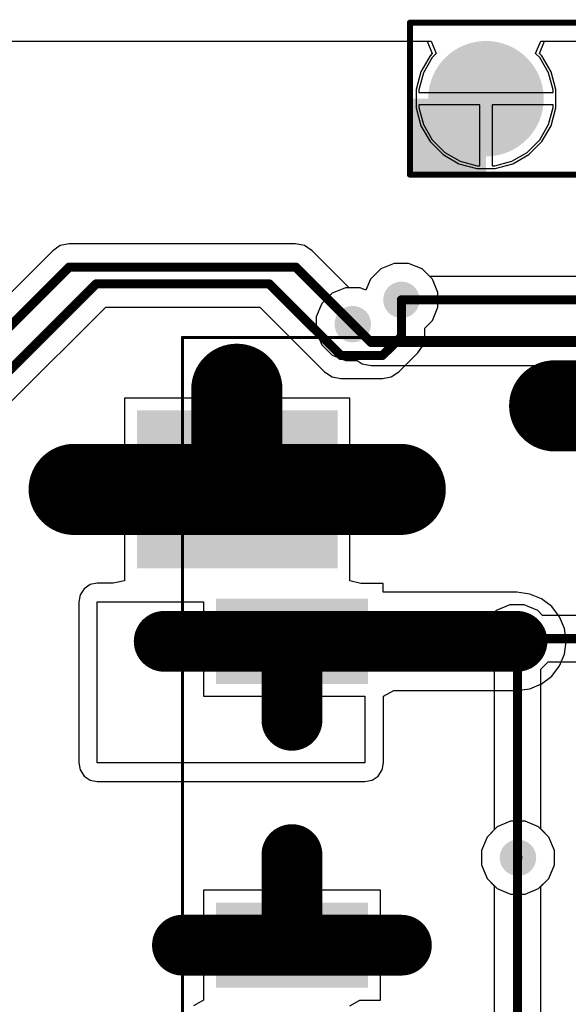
# Model space of a CAD drawing. Header units: inches. Extents: x 0.3 to 40.7, y 0 to 25.4.
# Tile 3 of 13: x 9 to 18, y 9.2 to 25.4. Entities that reach past the tile are written whole.
import ezdxf

# ---------------------------------------------------------------- set-up
doc = ezdxf.new("R2010")
doc.units = ezdxf.units.IN
for name, color, linetype in [('BOTTOM', 5, 'Continuous'), ('Bottom Solder', 6, 'Continuous'), ('Pad Holes', 156, 'Continuous'), ('TOP', 1, 'Continuous'), ('Top Assembly', 56, 'Continuous'), ('Top Solder', 216, 'Continuous'), ('Via Holes', 16, 'Continuous')]:
    doc.layers.add(name, color=color, linetype=linetype)

# ---------------------------------------------------------------- blocks, each defined once
blk = doc.blocks.new('PEC11J_9215F_S0015_2662')
at = {"layer": 'TOP'}
for points in [[(3.75, 9.5), (6.25, 9.5), (6.25, 6.3), (3.75, 6.3)], [(-3.15, 8.2), (-1.85, 8.2), (-1.85, 5.8), (-3.15, 5.8)], [(1.85, 8.2), (3.15, 8.2), (3.15, 5.8), (1.85, 5.8)]]:
    blk.add_hatch(color=1, dxfattribs=at).paths.add_polyline_path(points)
at = {"layer": 'Top Solder'}
for points in [[(3.7, 9.55), (6.3, 9.55), (6.3, 6.25), (3.7, 6.25)], [(-3.2, 8.25), (-1.8, 8.25), (-1.8, 5.75), (-3.2, 5.75)], [(1.8, 8.25), (3.2, 8.25), (3.2, 5.75), (1.8, 5.75)]]:
    blk.add_hatch(color=216, dxfattribs=at).paths.add_polyline_path(points)
at = {"layer": 'Top Assembly', "const_width": 0.05}
for points in [[(-7.5, 8.8), (7.5, 8.8)], [(7.5, 8.8), (7.5, -8.8)]]:
    blk.add_lwpolyline(points, dxfattribs=at)
at = {"layer": 'Top Assembly', "const_width": 0.025}
blk.add_lwpolyline([(7.488, 8.8, 1), (7.512, 8.8, 1)], format="xyb", close=True, dxfattribs=at)
blk.add_lwpolyline([(7.488, 8.8, 1), (7.512, 8.8, 1)], format="xyb", close=True, dxfattribs=at)
blk = doc.blocks.new('PIN_HEADER_2_54___VERT__1_4POS_F_________1_2663')
at = {"layer": 'BOTTOM'}
h = blk.add_hatch(color=5, dxfattribs=at)
edge = h.paths.add_edge_path()
edge.add_arc((-3.81, 0), 0.85, 0, 360)
h = blk.add_hatch(color=5, dxfattribs=at)
edge = h.paths.add_edge_path()
edge.add_arc((-1.27, 0), 0.85, 0, 360)
h = blk.add_hatch(color=5, dxfattribs=at)
edge = h.paths.add_edge_path()
edge.add_arc((1.27, 0), 0.85, 0, 360)
h = blk.add_hatch(color=5, dxfattribs=at)
edge = h.paths.add_edge_path()
edge.add_arc((3.81, 0), 0.85, 0, 360)
at = {"layer": 'Bottom Solder'}
h = blk.add_hatch(color=6, dxfattribs=at)
edge = h.paths.add_edge_path()
edge.add_arc((-3.81, 0), 0.95, 0, 360)
h = blk.add_hatch(color=6, dxfattribs=at)
edge = h.paths.add_edge_path()
edge.add_arc((-1.27, 0), 0.95, 0, 360)
h = blk.add_hatch(color=6, dxfattribs=at)
edge = h.paths.add_edge_path()
edge.add_arc((1.27, 0), 0.95, 0, 360)
h = blk.add_hatch(color=6, dxfattribs=at)
edge = h.paths.add_edge_path()
edge.add_arc((3.81, 0), 0.95, 0, 360)
at = {"layer": 'Pad Holes'}
h = blk.add_hatch(color=7, dxfattribs=at)
edge = h.paths.add_edge_path()
edge.add_arc((-3.81, 0), 0.5, 0, 360)
h = blk.add_hatch(color=7, dxfattribs=at)
edge = h.paths.add_edge_path()
edge.add_arc((-1.27, 0), 0.5, 0, 360)
h = blk.add_hatch(color=7, dxfattribs=at)
edge = h.paths.add_edge_path()
edge.add_arc((1.27, 0), 0.5, 0, 360)
h = blk.add_hatch(color=7, dxfattribs=at)
edge = h.paths.add_edge_path()
edge.add_arc((3.81, 0), 0.5, 0, 360)
at = {"layer": 'TOP'}
h = blk.add_hatch(color=1, dxfattribs=at)
edge = h.paths.add_edge_path()
edge.add_arc((-3.81, 0), 0.85, 0, 360)
h = blk.add_hatch(color=1, dxfattribs=at)
edge = h.paths.add_edge_path()
edge.add_arc((-1.27, 0), 0.85, 0, 360)
h = blk.add_hatch(color=1, dxfattribs=at)
edge = h.paths.add_edge_path()
edge.add_arc((1.27, 0), 0.85, 0, 360)
h = blk.add_hatch(color=1, dxfattribs=at)
edge = h.paths.add_edge_path()
edge.add_arc((3.81, 0), 0.85, 0, 360)
at = {"layer": 'Top Assembly'}
blk.add_hatch(color=56, dxfattribs=at).paths.add_polyline_path([(-5.06, -1.25), (-3.81, -1.25), (-3.81, 0), (-5.06, 0)])
at = {"layer": 'Top Solder'}
h = blk.add_hatch(color=216, dxfattribs=at)
edge = h.paths.add_edge_path()
edge.add_arc((-3.81, 0), 0.95, 0, 360)
h = blk.add_hatch(color=216, dxfattribs=at)
edge = h.paths.add_edge_path()
edge.add_arc((-1.27, 0), 0.95, 0, 360)
h = blk.add_hatch(color=216, dxfattribs=at)
edge = h.paths.add_edge_path()
edge.add_arc((1.27, 0), 0.95, 0, 360)
h = blk.add_hatch(color=216, dxfattribs=at)
edge = h.paths.add_edge_path()
edge.add_arc((3.81, 0), 0.95, 0, 360)
at = {"layer": 'Top Assembly', "const_width": 0.1}
for points in [[(-5.06, 1.25), (5.06, 1.25)], [(-5.06, -1.25), (-5.06, 1.25)], [(5.06, -1.25), (5.06, 1.25)], [(-5.06, -1.25), (5.06, -1.25)]]:
    blk.add_lwpolyline(points, dxfattribs=at)
at = {"layer": 'Top Assembly', "const_width": 0.05}
for points in [[(-5.085, 1.25, 1), (-5.035, 1.25, 1)], [(-5.085, 1.25, 1), (-5.035, 1.25, 1)], [(5.035, 1.25, 1), (5.085, 1.25, 1)], [(5.035, 1.25, 1), (5.085, 1.25, 1)], [(-5.085, -1.25, 1), (-5.035, -1.25, 1)], [(-5.085, -1.25, 1), (-5.035, -1.25, 1)], [(5.035, -1.25, 1), (5.085, -1.25, 1)], [(5.035, -1.25, 1), (5.085, -1.25, 1)]]:
    blk.add_lwpolyline(points, format="xyb", close=True, dxfattribs=at)

msp = doc.modelspace()

# ---------------------------------------------------------------- hatches: boundary and pattern name
at = {"layer": 'BOTTOM'}
h = msp.add_hatch(color=5, dxfattribs=at)
edge = h.paths.add_edge_path()
edge.add_arc((15.3, 20.8), 0.3, 0, 360)
h = msp.add_hatch(color=5, dxfattribs=at)
edge = h.paths.add_edge_path()
edge.add_arc((14.5, 20.4), 0.3, 0, 360)
h = msp.add_hatch(color=5, dxfattribs=at)
edge = h.paths.add_edge_path()
edge.add_arc((17.2, 15.18), 0.3, 0, 360)
h = msp.add_hatch(color=5, dxfattribs=at)
edge = h.paths.add_edge_path()
edge.add_arc((17.216, 11.619), 0.3, 0, 360)
at = {"layer": 'TOP'}
h = msp.add_hatch(color=1, dxfattribs=at)
edge = h.paths.add_edge_path()
edge.add_arc((15.3, 20.8), 0.3, 0, 360)
h = msp.add_hatch(color=1, dxfattribs=at)
edge = h.paths.add_edge_path()
edge.add_arc((14.5, 20.4), 0.3, 0, 360)
h = msp.add_hatch(color=1, dxfattribs=at)
edge = h.paths.add_edge_path()
edge.add_arc((17.2, 15.18), 0.3, 0, 360)
h = msp.add_hatch(color=1, dxfattribs=at)
edge = h.paths.add_edge_path()
edge.add_arc((17.216, 11.619), 0.3, 0, 360)
at = {"layer": 'Via Holes'}
h = msp.add_hatch(color=7, dxfattribs=at)
edge = h.paths.add_edge_path()
edge.add_arc((15.3, 20.8), 0.15, 0, 360)
h = msp.add_hatch(color=7, dxfattribs=at)
edge = h.paths.add_edge_path()
edge.add_arc((14.5, 20.4), 0.15, 0, 360)
h = msp.add_hatch(color=7, dxfattribs=at)
edge = h.paths.add_edge_path()
edge.add_arc((17.2, 15.18), 0.15, 0, 360)
h = msp.add_hatch(color=7, dxfattribs=at)
edge = h.paths.add_edge_path()
edge.add_arc((17.216, 11.619), 0.15, 0, 360)

# ---------------------------------------------------------------- linework, layer by layer
at = {"layer": 'BOTTOM'}
for p, q in [((4.5, 25.054), (15.725, 25.054)), ((15.725, 25.054), (15.808, 24.854)), ((17.572, 24.854), (17.655, 25.054)), ((17.655, 25.054), (18.33, 25.054)), ((15.77, 24.816), (15.618, 24.554)), ((15.808, 24.854), (15.77, 24.816)), ((17.61, 24.816), (17.572, 24.854)), ((17.762, 24.554), (17.61, 24.816)), ((15.618, 24.554), (15.54, 24.261)), ((17.84, 24.261), (17.762, 24.554)), ((15.54, 24.261), (15.54, 23.959)), ((17.84, 23.959), (17.84, 24.261)), ((15.54, 23.959), (15.618, 23.666)), ((17.762, 23.666), (17.84, 23.959)), ((15.618, 23.666), (15.77, 23.404)), ((17.61, 23.404), (17.762, 23.666)), ((15.77, 23.404), (15.984, 23.19)), ((17.396, 23.19), (17.61, 23.404)), ((15.984, 23.19), (16.246, 23.038)), ((17.134, 23.038), (17.396, 23.19)), ((16.246, 23.038), (16.539, 22.96)), ((16.841, 22.96), (17.134, 23.038)), ((16.539, 22.96), (16.841, 22.96)), ((15.181, 21.4), (14.96, 21.309)), ((15.419, 21.4), (15.181, 21.4)), ((15.64, 21.309), (15.419, 21.4)), ((14.96, 21.309), (14.791, 21.14)), ((15.766, 21.182), (15.64, 21.309)), ((14.791, 21.14), (14.717, 20.96)), ((18.742, 21.182), (15.766, 21.182)), ((14.16, 20.909), (13.991, 20.74)), ((14.381, 21), (14.16, 20.909)), ((14.619, 21), (14.381, 21)), ((14.717, 20.96), (14.619, 21)), ((13.991, 20.74), (13.9, 20.519)), ((13.9, 20.519), (13.9, 20.281)), ((13.9, 20.281), (13.991, 20.06)), ((13.991, 20.06), (14.16, 19.891)), ((14.16, 19.891), (14.381, 19.8)), ((14.381, 19.8), (14.574, 19.8)), ((14.574, 19.8), (14.654, 19.747)), ((14.654, 19.747), (14.8, 19.718)), ((14.8, 19.718), (19.25, 19.718)), ((17.081, 15.78), (16.86, 15.689)), ((17.319, 15.78), (17.081, 15.78)), ((17.54, 15.689), (17.319, 15.78)), ((16.86, 15.689), (16.691, 15.52)), ((17.621, 15.607), (17.54, 15.689)), ((21.779, 15.607), (17.621, 15.607)), ((16.691, 15.52), (16.6, 15.299)), ((16.6, 15.299), (16.6, 15.061)), ((16.6, 15.061), (16.691, 14.84)), ((16.691, 14.84), (16.826, 14.706)), ((17.59, 14.722), (17.709, 14.84)), ((17.709, 14.84), (17.71, 14.843)), ((17.71, 14.843), (21.829, 14.843)), ((16.826, 14.706), (16.826, 12.078)), ((17.59, 12.093), (17.59, 14.722)), ((16.826, 12.078), (16.707, 11.959)), ((17.724, 11.959), (17.59, 12.093)), ((16.707, 11.959), (16.616, 11.739)), ((17.816, 11.739), (17.724, 11.959)), ((16.616, 11.739), (16.616, 11.5)), ((17.816, 11.5), (17.816, 11.739)), ((16.616, 11.5), (16.707, 11.279)), ((17.724, 11.279), (17.816, 11.5)), ((16.707, 11.279), (16.876, 11.111)), ((17.556, 11.111), (17.724, 11.279)), ((16.876, 11.111), (17.096, 11.019)), ((17.096, 11.019), (17.335, 11.019)), ((17.335, 11.019), (17.556, 11.111))]:
    msp.add_line(p, q, dxfattribs=at)
at = {"layer": 'BOTTOM', "const_width": 0.15}
for points in [[(15.3, 20.8), (18.9, 20.8)], [(14.5, 20.4), (14.8, 20.1)], [(14.8, 20.1), (19.25, 20.1)], [(17.2, 15.18), (17.245, 15.225)], [(17.2, 15.18), (17.208, 15.172)], [(17.208, 11.627), (17.208, 15.172)], [(17.245, 15.225), (22.245, 15.225)], [(17.208, 11.627), (17.216, 11.619)]]:
    msp.add_lwpolyline(points, dxfattribs=at)
at = {"layer": 'BOTTOM', "const_width": 0.075}
for points in [[(15.262, 20.8, 1), (15.338, 20.8, 1)], [(14.462, 20.4, 1), (14.537, 20.4, 1)], [(14.762, 20.1, 1), (14.837, 20.1, 1)], [(14.762, 20.1, 1), (14.837, 20.1, 1)], [(17.163, 15.18, 1), (17.238, 15.18, 1)], [(17.163, 15.18, 1), (17.238, 15.18, 1)], [(17.17, 15.172, 1), (17.245, 15.172, 1)], [(17.17, 15.172, 1), (17.245, 15.172, 1)], [(17.208, 15.225, 1), (17.283, 15.225, 1)], [(17.208, 15.225, 1), (17.283, 15.225, 1)], [(17.17, 11.627, 1), (17.245, 11.627, 1)], [(17.17, 11.627, 1), (17.245, 11.627, 1)], [(17.178, 11.619, 1), (17.253, 11.619, 1)]]:
    msp.add_lwpolyline(points, format="xyb", close=True, dxfattribs=at)
at = {"layer": 'TOP'}
for p, q in [((4.5, 25.054), (15.79, 25.054)), ((15.79, 25.054), (15.873, 24.854)), ((17.507, 24.854), (17.59, 25.054)), ((17.59, 25.054), (18.265, 25.054)), ((15.873, 24.854), (15.807, 24.788)), ((17.573, 24.788), (17.507, 24.854)), ((15.807, 24.788), (15.661, 24.536)), ((17.719, 24.536), (17.573, 24.788)), ((15.661, 24.536), (15.586, 24.255)), ((17.794, 24.255), (17.719, 24.536)), ((15.586, 24.255), (15.586, 24.21)), ((15.586, 24.21), (17.794, 24.21)), ((17.794, 24.21), (17.794, 24.255)), ((16.59, 24.01), (15.586, 24.01)), ((15.586, 24.01), (15.586, 23.965)), ((16.59, 23.006), (16.59, 24.01)), ((17.794, 24.01), (16.79, 24.01)), ((16.79, 24.01), (16.79, 23.006)), ((17.794, 23.965), (17.794, 24.01)), ((15.586, 23.965), (15.661, 23.684)), ((17.719, 23.684), (17.794, 23.965)), ((15.661, 23.684), (15.807, 23.432)), ((17.573, 23.432), (17.719, 23.684)), ((15.807, 23.432), (16.012, 23.227)), ((17.368, 23.227), (17.573, 23.432)), ((16.012, 23.227), (16.264, 23.081)), ((17.116, 23.081), (17.368, 23.227)), ((16.264, 23.081), (16.545, 23.006)), ((16.835, 23.006), (17.116, 23.081)), ((16.545, 23.006), (16.59, 23.006)), ((16.79, 23.006), (16.835, 23.006)), ((9.838, 21.721), (9.691, 21.692)), ((13.561, 21.721), (9.838, 21.721)), ((13.707, 21.692), (13.561, 21.721)), ((9.567, 21.609), (7.83, 19.872)), ((9.691, 21.692), (9.567, 21.609)), ((13.831, 21.609), (13.707, 21.692)), ((14.441, 21), (13.831, 21.609)), ((15.181, 21.4), (14.96, 21.309)), ((15.419, 21.4), (15.181, 21.4)), ((15.64, 21.309), (15.419, 21.4)), ((14.96, 21.309), (14.791, 21.14)), ((15.809, 21.14), (15.64, 21.309)), ((14.791, 21.14), (14.717, 20.96)), ((15.9, 20.919), (15.809, 21.14)), ((14.619, 21), (14.441, 21)), ((14.717, 20.96), (14.619, 21)), ((15.9, 20.681), (15.9, 20.919)), ((8.878, 19.119), (10.439, 20.68)), ((10.439, 20.68), (12.97, 20.68)), ((12.97, 20.68), (14.035, 19.615)), ((15.809, 20.46), (15.9, 20.681)), ((15.684, 20.336), (15.809, 20.46)), ((15.684, 20.199), (15.684, 20.336)), ((15.655, 20.053), (15.684, 20.199)), ((15.572, 19.929), (15.655, 20.053)), ((15.258, 19.615), (15.572, 19.929)), ((14.035, 19.615), (14.159, 19.532)), ((15.134, 19.532), (15.258, 19.615)), ((14.159, 19.532), (14.305, 19.503)), ((14.305, 19.503), (14.988, 19.503)), ((14.988, 19.503), (15.134, 19.532)), ((12.5, 19.184), (10.746, 19.184)), ((10.746, 19.184), (10.746, 17.78)), ((12.5, 17.78), (12.5, 19.184)), ((14.454, 19.184), (12.7, 19.184)), ((12.7, 19.184), (12.7, 17.78)), ((14.454, 17.78), (14.454, 19.184)), ((10.746, 17.78), (12.5, 17.78)), ((12.7, 17.78), (14.454, 17.78)), ((12.6, 17.58), (10.746, 17.58)), ((10.746, 17.58), (10.746, 16.336)), ((14.454, 17.58), (12.6, 17.58)), ((14.454, 16.33), (14.454, 17.58)), ((10.746, 16.336), (10.746, 16.176)), ((14.454, 16.176), (14.454, 16.33)), ((10.084, 16.046), (10.017, 15.947)), ((10.183, 16.113), (10.084, 16.046)), ((10.3, 16.136), (10.183, 16.113)), ((10.563, 16.136), (10.3, 16.136)), ((10.746, 16.176), (10.563, 16.136)), ((14.635, 16.13), (14.454, 16.176)), ((15, 16.13), (14.635, 16.13)), ((15, 15.987), (15, 16.13)), ((10.017, 15.947), (9.994, 15.83)), ((17.2, 15.987), (15, 15.987)), ((17.409, 15.959), (17.2, 15.987)), ((17.603, 15.879), (17.409, 15.959)), ((9.994, 15.83), (9.994, 13.18)), ((10.3, 13.18), (10.3, 15.83)), ((10.3, 15.83), (12.046, 15.83)), ((12.046, 15.83), (12.046, 15.28)), ((17.771, 15.751), (17.603, 15.879)), ((17.899, 15.583), (17.771, 15.751)), ((17.979, 15.389), (17.899, 15.583)), ((12.046, 15.28), (13.5, 15.28)), ((13.5, 15.28), (13.5, 15.18)), ((18.007, 15.18), (17.979, 15.389)), ((13.4, 15.08), (12.046, 15.08)), ((12.046, 15.08), (12.046, 14.276)), ((13.4, 14.276), (13.4, 15.08)), ((13.5, 15.18), (13.6, 15.18)), ((13.6, 15.18), (13.6, 14.276)), ((17.979, 14.971), (18.007, 15.18)), ((17.899, 14.777), (17.979, 14.971)), ((17.771, 14.609), (17.899, 14.777)), ((17.603, 14.481), (17.771, 14.609)), ((17.409, 14.401), (17.603, 14.481)), ((12.046, 14.276), (13.4, 14.276)), ((13.6, 14.276), (14.7, 14.276)), ((14.7, 14.276), (14.7, 13.18)), ((15.006, 14.276), (15.177, 14.373)), ((15.006, 13.18), (15.006, 14.276)), ((15.177, 14.373), (17.2, 14.373)), ((17.2, 14.373), (17.409, 14.401)), ((9.994, 13.18), (10.017, 13.063)), ((14.7, 13.18), (10.3, 13.18)), ((14.983, 13.063), (15.006, 13.18)), ((10.017, 13.063), (10.084, 12.964)), ((10.084, 12.964), (10.183, 12.897)), ((14.817, 12.897), (14.916, 12.964)), ((14.916, 12.964), (14.983, 13.063)), ((10.183, 12.897), (10.3, 12.874)), ((10.3, 12.874), (14.7, 12.874)), ((14.7, 12.874), (14.817, 12.897)), ((17.096, 12.219), (16.876, 12.128)), ((17.335, 12.219), (17.096, 12.219)), ((17.556, 12.128), (17.335, 12.219)), ((16.876, 12.128), (16.707, 11.959)), ((17.724, 11.959), (17.556, 12.128)), ((16.707, 11.959), (16.616, 11.739)), ((17.816, 11.739), (17.724, 11.959)), ((16.616, 11.739), (16.616, 11.5)), ((17.816, 11.5), (17.816, 11.739)), ((16.616, 11.5), (16.707, 11.279)), ((17.724, 11.279), (17.816, 11.5)), ((16.707, 11.279), (16.827, 11.159)), ((17.592, 11.147), (17.724, 11.279)), ((13.4, 11.084), (12.046, 11.084)), ((12.046, 11.084), (12.046, 10.28)), ((13.4, 10.28), (13.4, 11.084)), ((14.954, 11.084), (13.6, 11.084)), ((13.6, 11.084), (13.6, 10.28)), ((14.954, 10.28), (14.954, 11.084)), ((16.827, 11.159), (16.827, 8.34)), ((17.592, 8.063), (17.592, 11.147)), ((12.046, 10.28), (13.4, 10.28)), ((13.6, 10.28), (14.954, 10.28)), ((13.5, 10.08), (12.046, 10.08)), ((12.046, 10.08), (12.046, 9.384)), ((14.954, 10.08), (13.5, 10.08)), ((14.954, 9.276), (14.954, 10.08)), ((12.046, 9.276), (11.884, 9.184)), ((12.046, 9.384), (12.046, 9.276)), ((14.454, 9.184), (14.616, 9.276)), ((14.616, 9.276), (14.954, 9.276))]:
    msp.add_line(p, q, dxfattribs=at)
for points, const_width in [([(8.1, 19.601), (9.838, 21.339)], 0.15), ([(9.838, 21.339), (13.561, 21.339)], 0.15), ([(13.561, 21.339), (14.5, 20.4)], 0.15), ([(8.496, 19.278), (10.28, 21.062)], 0.15), ([(10.28, 21.062), (13.128, 21.062)], 0.15), ([(13.128, 21.062), (14.305, 19.885)], 0.15), ([(15.3, 20.8), (15.302, 20.798)], 0.15), ([(15.302, 20.199), (15.302, 20.798)], 0.15), ([(14.988, 19.885), (15.302, 20.199)], 0.15), ([(12.594, 17.686), (12.594, 19.328)], 1.5), ([(14.305, 19.885), (14.988, 19.885)], 0.15), ([(17.82, 19.055), (20.5, 19.055)], 1.5), ([(9.92, 17.68), (12.6, 17.68)], 1.5), ([(12.6, 17.68), (15.28, 17.68)], 1.5), ([(11.4, 15.18), (13.5, 15.18)], 1), ([(13.5, 13.88), (13.5, 15.18)], 1), ([(13.5, 15.18), (17.2, 15.18)], 1), ([(13.5, 10.18), (13.5, 11.671)], 1), ([(17.21, 8.063), (17.21, 11.613)], 0.15), ([(11.7, 10.18), (13.5, 10.18)], 1), ([(13.5, 10.18), (15.3, 10.18)], 1)]:
    msp.add_lwpolyline(points, dxfattribs=dict(at, const_width=const_width))
for points, const_width in [([(9.8, 21.339, 1), (9.875, 21.339, 1)], 0.075), ([(9.8, 21.339, 1), (9.875, 21.339, 1)], 0.075), ([(13.524, 21.339, 1), (13.599, 21.339, 1)], 0.075), ([(13.524, 21.339, 1), (13.599, 21.339, 1)], 0.075), ([(10.243, 21.062, 1), (10.318, 21.062, 1)], 0.075), ([(10.243, 21.062, 1), (10.318, 21.062, 1)], 0.075), ([(13.091, 21.062, 1), (13.166, 21.062, 1)], 0.075), ([(13.091, 21.062, 1), (13.166, 21.062, 1)], 0.075), ([(15.262, 20.8, 1), (15.338, 20.8, 1)], 0.075), ([(15.265, 20.798, 1), (15.34, 20.798, 1)], 0.075), ([(15.265, 20.798, 1), (15.34, 20.798, 1)], 0.075), ([(14.462, 20.4, 1), (14.537, 20.4, 1)], 0.075), ([(15.265, 20.199, 1), (15.34, 20.199, 1)], 0.075), ([(15.265, 20.199, 1), (15.34, 20.199, 1)], 0.075), ([(12.219, 19.328, 1), (12.969, 19.328, 1)], 0.75), ([(14.268, 19.885, 1), (14.343, 19.885, 1)], 0.075), ([(14.268, 19.885, 1), (14.343, 19.885, 1)], 0.075), ([(14.95, 19.885, 1), (15.025, 19.885, 1)], 0.075), ([(14.95, 19.885, 1), (15.025, 19.885, 1)], 0.075), ([(17.445, 19.055, 1), (18.195, 19.055, 1)], 0.75), ([(9.545, 17.68, 1), (10.295, 17.68, 1)], 0.75), ([(12.219, 17.686, 1), (12.969, 17.686, 1)], 0.75), ([(12.225, 17.68, 1), (12.975, 17.68, 1)], 0.75), ([(12.225, 17.68, 1), (12.975, 17.68, 1)], 0.75), ([(14.905, 17.68, 1), (15.655, 17.68, 1)], 0.75), ([(11.15, 15.18, 1), (11.65, 15.18, 1)], 0.5), ([(13.25, 15.18, 1), (13.75, 15.18, 1)], 0.5), ([(13.25, 15.18, 1), (13.75, 15.18, 1)], 0.5), ([(13.25, 15.18, 1), (13.75, 15.18, 1)], 0.5), ([(16.95, 15.18, 1), (17.45, 15.18, 1)], 0.5), ([(13.25, 13.88, 1), (13.75, 13.88, 1)], 0.5), ([(13.25, 11.671, 1), (13.75, 11.671, 1)], 0.5), ([(17.172, 11.613, 1), (17.247, 11.613, 1)], 0.075), ([(11.45, 10.18, 1), (11.95, 10.18, 1)], 0.5), ([(13.25, 10.18, 1), (13.75, 10.18, 1)], 0.5), ([(13.25, 10.18, 1), (13.75, 10.18, 1)], 0.5), ([(13.25, 10.18, 1), (13.75, 10.18, 1)], 0.5), ([(15.05, 10.18, 1), (15.55, 10.18, 1)], 0.5)]:
    msp.add_lwpolyline(points, format="xyb", close=True, dxfattribs=dict(at, const_width=const_width))

# ---------------------------------------------------------------- block references
msp.add_blockref('PIN_HEADER_2_54___VERT__1_4POS_F_________1_2663', (20.5, 24.11))
at = {"rotation": 90}
msp.add_blockref('PEC11J_9215F_S0015_2662', (20.5, 12.68), dxfattribs=at)

doc.saveas('drawing.dxf')
